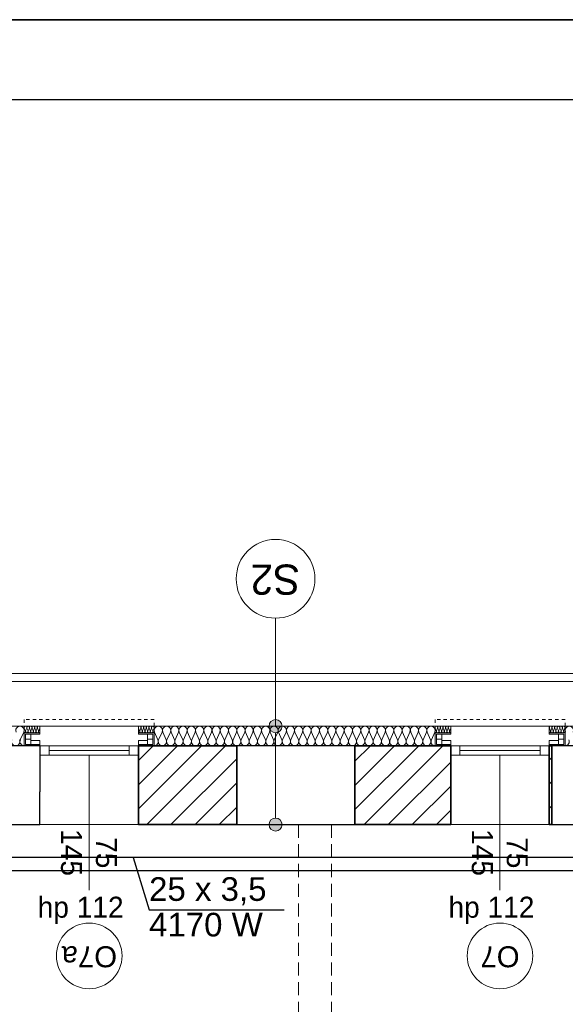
# Model space of a CAD drawing. Header units: inches. Extents: x -515158 to -470211, y -1887 to 84268.
# Tile 69 of 102: x -483723 to -479566, y 42969 to 50469. Entities that reach past the tile are written whole.
import ezdxf
from ezdxf.lldxf.tags import DXFTag

# ---------------------------------------------------------------- set-up
doc = ezdxf.new("R2010")
doc.units = ezdxf.units.IN
doc.header["$MEASUREMENT"] = 0
doc.linetypes.add('Hidden Line', pattern=[50, 25, -25])
doc.linetypes.add('Krawędzie ukryte', pattern=[150, 100, -50])
for name, color, linetype, lineweight in [('#podkład', 252, 'Continuous', 9), ('Arch ocieplenie_Nr_Pióra__44', 252, 'Continuous', 9), ('Arch opisy okien_Nr_Pióra__9', 252, 'Continuous', 9), ('Arch opisy_Nr_Pióra__1', 252, 'Continuous', 25), ('Arch opisy_Nr_Pióra__21', 252, 'Continuous', 9), ('Arch opisy_Nr_Pióra__9', 252, 'Continuous', 9), ('Arch teren_Nr_Pióra__5', 252, 'Continuous', 13), ('Arch wykończenie_Nr_Pióra__3', 252, 'Continuous', 18), ('Arch wyposarzenie_Nr_Pióra__10', 252, 'Continuous', 18), ('Arch zmurowania_Nr_Pióra__21', 252, 'Continuous', 9), ('Arch zmurowania_Nr_Pióra__27', 252, 'Continuous', 35), ('INWENT. OKNA_Nr_Pióra__21', 252, 'Continuous', 9), ('INWENT. OKNA_Nr_Pióra__5', 252, 'Continuous', 13), ('INWENT.ŚCIANY_Nr_Pióra__1', 252, 'Continuous', 25), ('INWENT.ŚCIANY_Nr_Pióra__21', 252, 'Continuous', 9), ('Istniejące stropy_Nr_Pióra__5', 252, 'Continuous', 13)]:
    doc.layers.add(name, color=color, linetype=linetype, lineweight=lineweight)
doc.layers.add('_TABELA', color=7, linetype='Continuous')
for name, color, linetype, true_color in [('IS_Opisy_działek_Therm', 7, 'SOLID', 0x000000), ('IS_Powrót', 5, 'DASH', 0x0000ff), ('IS_Zasilanie', 1, 'SOLID', 0xff0000)]:
    doc.layers.add(name, color=color, linetype=linetype, true_color=true_color)
doc.styles.add('GENERATED_STYLE_10', font='arial.ttf')
doc.styles.add('GENERATED_STYLE_7', font='txt')
tags = doc.linetypes.add('DASH', pattern=[15, 10, -5]).pattern_tags.tags
tags[6:7] = [DXFTag(74, 4), DXFTag(75, 0), DXFTag(340, '0'), DXFTag(46, 0.0), DXFTag(50, 0.0), DXFTag(44, 0.0), DXFTag(45, 0.0)]
tags[4:5] = [DXFTag(74, 4), DXFTag(75, 0), DXFTag(340, '0'), DXFTag(46, 0.0), DXFTag(50, 0.0), DXFTag(44, 0.0), DXFTag(45, 0.0)]
tags = doc.linetypes.add('SOLID', pattern=[10, 10, 0]).pattern_tags.tags
tags[6:7] = [DXFTag(74, 4), DXFTag(75, 0), DXFTag(340, '0'), DXFTag(46, 0.0), DXFTag(50, 0.0), DXFTag(44, 0.0), DXFTag(45, 0.0)]
tags[4:5] = [DXFTag(74, 4), DXFTag(75, 0), DXFTag(340, '0'), DXFTag(46, 0.0), DXFTag(50, 0.0), DXFTag(44, 0.0), DXFTag(45, 0.0)]
pattern_1 = [(45, (0, 0), (-91.923878, 91.923878), [])]

# ---------------------------------------------------------------- blocks, each defined once
blk = doc.blocks.new('parter')
at = {"layer": 'Arch opisy_Nr_Pióra__21', "linetype": 'Continuous'}
for points in [[(-481723.3, 45087.6), (-481727.1, 45106.8), (-481737.9, 45123), (-481754.1, 45133.8), (-481773.3, 45137.6), (-481792.4, 45133.8), (-481808.6, 45123), (-481819.4, 45106.8), (-481823.3, 45087.6), (-481819.4, 45068.5), (-481808.6, 45052.3), (-481792.4, 45041.4), (-481773.3, 45037.6), (-481754.1, 45041.4), (-481737.9, 45052.3), (-481727.1, 45068.5)], [(-481723.3, 44337.6), (-481727.1, 44356.8), (-481737.9, 44373), (-481754.1, 44383.8), (-481773.3, 44387.6), (-481792.4, 44383.8), (-481808.6, 44373), (-481819.4, 44356.8), (-481823.3, 44337.6), (-481819.4, 44318.5), (-481808.6, 44302.3), (-481792.4, 44291.4), (-481773.3, 44287.6), (-481754.1, 44291.4), (-481737.9, 44302.3), (-481727.1, 44318.5)]]:
    blk.add_hatch(color=252, dxfattribs=at).paths.add_polyline_path(points, flags=0)
at = {"layer": 'Arch zmurowania_Nr_Pióra__21', "linetype": 'Continuous'}
h = blk.add_hatch(dxfattribs=at)
h.set_pattern_fill('Common_Brick', color=252, style=0, pattern_type=2)
h.set_pattern_definition(pattern_1)
h.paths.add_polyline_path([(-482818.3, 44337.6), (-482068.3, 44337.6), (-482068.3, 44937.6), (-482818.3, 44937.6)], flags=0)
h = blk.add_hatch(dxfattribs=at)
h.set_pattern_fill('Common_Brick', color=252, style=0, pattern_type=2)
h.set_pattern_definition(pattern_1)
h.paths.add_polyline_path([(-481168.3, 44337.6), (-480438.7, 44337.6), (-480438.7, 44937.6), (-481168.3, 44937.6)], flags=0)
h = blk.add_hatch(dxfattribs=at)
h.set_pattern_fill('Common_Brick', color=252, style=0, pattern_type=2)
h.set_pattern_definition(pattern_1)
h.paths.add_polyline_path([(-479688.7, 44337.6), (-479668.3, 44337.6), (-479668.3, 44937.6), (-479688.7, 44937.6)], flags=0)
at = {"layer": 'Arch ocieplenie_Nr_Pióra__44', "color": 252, "linetype": 'Continuous'}
for p, q in [((-483717.9, 44982.3), (-483691, 45042.9)), ((-483687.5, 45072.7), (-483679.2, 45052.5)), ((-483677.5, 45052.5), (-483669.2, 45072.7)), ((-483667.5, 45072.7), (-483659.2, 45052.5)), ((-483657.5, 45052.5), (-483649.2, 45072.7)), ((-483647.5, 45072.7), (-483639.2, 45052.5)), ((-483637.5, 45052.5), (-483629.2, 45072.7)), ((-483627.5, 45072.7), (-483619.2, 45052.5)), ((-483617.5, 45052.5), (-483609.2, 45072.7)), ((-483607.5, 45072.7), (-483599.2, 45052.5)), ((-483597.5, 45052.5), (-483589.2, 45072.7)), ((-483587.5, 45072.7), (-483579.2, 45052.5)), ((-483577.5, 45052.5), (-483569.2, 45072.7)), ((-482817.5, 45072.7), (-482809.2, 45052.5)), ((-482807.5, 45052.5), (-482799.2, 45072.7)), ((-482797.5, 45072.7), (-482789.2, 45052.5)), ((-482787.5, 45052.5), (-482779.2, 45072.7)), ((-482777.5, 45072.7), (-482769.2, 45052.5)), ((-482767.5, 45052.5), (-482759.2, 45072.7)), ((-482757.5, 45072.7), (-482749.2, 45052.5)), ((-482747.5, 45052.5), (-482739.2, 45072.7)), ((-482737.5, 45072.7), (-482729.2, 45052.5)), ((-482727.5, 45052.5), (-482719.2, 45072.7)), ((-482717.5, 45072.7), (-482709.2, 45052.5)), ((-482707.5, 45052.5), (-482699.2, 45072.7)), ((-482695.7, 45042.9), (-482669.5, 44982.3)), ((-482664.2, 44982.3), (-482638, 45042.9)), ((-482632.7, 45042.9), (-482606.5, 44982.3)), ((-482601.3, 44982.3), (-482575.1, 45042.9)), ((-482569.8, 45042.9), (-482543.6, 44982.3)), ((-482538.3, 44982.3), (-482512.1, 45042.9)), ((-482506.8, 45042.9), (-482480.6, 44982.3)), ((-482475.3, 44982.3), (-482449.2, 45042.9)), ((-482443.9, 45042.9), (-482417.7, 44982.3)), ((-482412.4, 44982.3), (-482386.2, 45042.9)), ((-482380.9, 45042.9), (-482354.7, 44982.3)), ((-482349.4, 44982.3), (-482323.2, 45042.9)), ((-482318, 45042.9), (-482291.8, 44982.3)), ((-482286.5, 44982.3), (-482260.3, 45042.9)), ((-482255, 45042.9), (-482228.8, 44982.3)), ((-482223.5, 44982.3), (-482197.3, 45042.9)), ((-482192.1, 45042.9), (-482165.9, 44982.3)), ((-482160.6, 44982.3), (-482134.4, 45042.9)), ((-482129.1, 45042.9), (-482102.9, 44982.3)), ((-482097.6, 44982.3), (-482071.4, 45042.9)), ((-482066.1, 45042.9), (-482040, 44982.3)), ((-482034.7, 44982.3), (-482008.5, 45042.9)), ((-482003.2, 45042.9), (-481977, 44982.3)), ((-481971.7, 44982.3), (-481945.5, 45042.9)), ((-481940.2, 45042.9), (-481914.1, 44982.3)), ((-481908.8, 44982.3), (-481882.6, 45042.9)), ((-481877.3, 45042.9), (-481851.1, 44982.3)), ((-481845.8, 44982.3), (-481819.6, 45042.9)), ((-481814.3, 45042.9), (-481788.1, 44982.3)), ((-481782.9, 44982.3), (-481756.7, 45042.9)), ((-481751.4, 45042.9), (-481725.2, 44982.3)), ((-481719.9, 44982.3), (-481693.7, 45042.9)), ((-481688.4, 45042.9), (-481662.2, 44982.3)), ((-481657, 44982.3), (-481630.8, 45042.9)), ((-481625.5, 45042.9), (-481599.3, 44982.3)), ((-481594, 44982.3), (-481567.8, 45042.9)), ((-481562.5, 45042.9), (-481536.3, 44982.3)), ((-481531, 44982.3), (-481504.9, 45042.9)), ((-481499.6, 45042.9), (-481473.4, 44982.3)), ((-481468.1, 44982.3), (-481441.9, 45042.9)), ((-481436.6, 45042.9), (-481410.4, 44982.3)), ((-481405.1, 44982.3), (-481378.9, 45042.9)), ((-481373.7, 45042.9), (-481347.5, 44982.3)), ((-481342.2, 44982.3), (-481316, 45042.9)), ((-481310.7, 45042.9), (-481284.5, 44982.3)), ((-481279.2, 44982.3), (-481253, 45042.9)), ((-481247.8, 45042.9), (-481221.6, 44982.3)), ((-481216.3, 44982.3), (-481190.1, 45042.9)), ((-481184.8, 45042.9), (-481158.6, 44982.3)), ((-481153.3, 44982.3), (-481127.1, 45042.9)), ((-481121.8, 45042.9), (-481095.7, 44982.3)), ((-481090.4, 44982.3), (-481064.2, 45042.9)), ((-481058.9, 45042.9), (-481032.7, 44982.3)), ((-481027.4, 44982.3), (-481001.2, 45042.9)), ((-480995.9, 45042.9), (-480969.8, 44982.3)), ((-480964.5, 44982.3), (-480938.3, 45042.9)), ((-480933, 45042.9), (-480906.8, 44982.3)), ((-480901.5, 44982.3), (-480875.3, 45042.9)), ((-480870, 45042.9), (-480843.8, 44982.3)), ((-480838.6, 44982.3), (-480812.4, 45042.9)), ((-480807.1, 45042.9), (-480780.9, 44982.3)), ((-480775.6, 44982.3), (-480749.4, 45042.9)), ((-480744.1, 45042.9), (-480717.9, 44982.3)), ((-480712.6, 44982.3), (-480686.5, 45042.9)), ((-480681.2, 45042.9), (-480655, 44982.3)), ((-480649.7, 44982.3), (-480623.5, 45042.9)), ((-480618.2, 45042.9), (-480592, 44982.3)), ((-480586.7, 44982.3), (-480560.6, 45042.9)), ((-480557.1, 45072.7), (-480548.7, 45052.5)), ((-480547.1, 45052.5), (-480538.7, 45072.7)), ((-480537.1, 45072.7), (-480528.7, 45052.5)), ((-480527.1, 45052.5), (-480518.7, 45072.7)), ((-480517.1, 45072.7), (-480508.7, 45052.5)), ((-480507.1, 45052.5), (-480498.7, 45072.7)), ((-480497.1, 45072.7), (-480488.7, 45052.5)), ((-480487.1, 45052.5), (-480478.7, 45072.7)), ((-480477.1, 45072.7), (-480468.7, 45052.5)), ((-480467.1, 45052.5), (-480458.7, 45072.7)), ((-480457.1, 45072.7), (-480448.7, 45052.5)), ((-480447.1, 45052.5), (-480438.7, 45072.7)), ((-479687.1, 45072.7), (-479678.7, 45052.5)), ((-479677.1, 45052.5), (-479668.7, 45072.7)), ((-479667.1, 45072.7), (-479658.7, 45052.5)), ((-479657.1, 45052.5), (-479648.7, 45072.7)), ((-479647.1, 45072.7), (-479638.7, 45052.5)), ((-479637.1, 45052.5), (-479628.7, 45072.7)), ((-479627.1, 45072.7), (-479618.7, 45052.5)), ((-479617.1, 45052.5), (-479608.7, 45072.7)), ((-479607.1, 45072.7), (-479598.7, 45052.5)), ((-479597.1, 45052.5), (-479588.7, 45072.7)), ((-479587.1, 45072.7), (-479578.7, 45052.5)), ((-479577.1, 45052.5), (-479568.7, 45072.7))]:
    blk.add_line(p, q, dxfattribs=at)
for centre, major_axis, ratio, start_param, end_param in [((-483720.6, 45055.7), (32.3, 0), 0.987924, 5.870392, 9.837571), ((-483678.3, 45077), (0, 10.6), 0.94039, 4.299595, 8.266775), ((-483658.3, 45077), (0, 10.6), 0.94039, 4.299595, 8.266775), ((-483638.3, 45077), (0, 10.6), 0.94039, 4.299595, 8.266775), ((-483618.3, 45077), (0, 10.6), 0.94039, 4.299595, 8.266775), ((-483598.3, 45077), (0, 10.6), 0.94039, 4.299595, 8.266775), ((-483578.3, 45077), (0, 10.6), 0.94039, 4.299595, 8.266775), ((-482808.3, 45077), (0, 10.6), 0.94039, 4.299595, 8.266775), ((-482788.3, 45077), (0, 10.6), 0.94039, 4.299595, 8.266775), ((-482768.3, 45077), (0, 10.6), 0.94039, 4.299595, 8.266775), ((-482748.3, 45077), (0, 10.6), 0.94039, 4.299595, 8.266775), ((-482728.3, 45077), (0, 10.6), 0.94039, 4.299595, 8.266775), ((-482708.3, 45077), (0, 10.6), 0.94039, 4.299595, 8.266775), ((-482666.8, 45055.7), (0, 31.9), 0.986677, 4.299595, 8.266775), ((-482603.9, 45055.7), (0, 31.9), 0.986677, 4.299595, 8.266775), ((-482540.9, 45055.7), (0, 31.9), 0.986677, 4.299595, 8.266775), ((-482478, 45055.7), (0, 31.9), 0.986677, 4.299595, 8.266775), ((-482415, 45055.7), (0, 31.9), 0.986677, 4.299595, 8.266775), ((-482352.1, 45055.7), (0, 31.9), 0.986677, 4.299595, 8.266775), ((-482289.1, 45055.7), (0, 31.9), 0.986677, 4.299595, 8.266775), ((-482226.2, 45055.7), (0, 31.9), 0.986677, 4.299595, 8.266775), ((-482163.2, 45055.7), (0, 31.9), 0.986677, 4.299595, 8.266775), ((-482100.3, 45055.7), (0, 31.9), 0.986677, 4.299595, 8.266775), ((-482037.3, 45055.7), (0, 31.9), 0.986677, 4.299595, 8.266775), ((-481974.4, 45055.7), (0, 31.9), 0.986677, 4.299595, 8.266775), ((-481911.4, 45055.7), (0, 31.9), 0.986677, 4.299595, 8.266775), ((-481848.5, 45055.7), (0, 31.9), 0.986677, 4.299595, 8.266775), ((-481785.5, 45055.7), (0, 31.9), 0.986677, 4.299595, 8.266775), ((-481722.5, 45055.7), (0, 31.9), 0.986677, 4.299595, 8.266775), ((-481659.6, 45055.7), (0, 31.9), 0.986677, 4.299595, 8.266775), ((-481596.6, 45055.7), (0, 31.9), 0.986677, 4.299595, 8.266775), ((-481533.7, 45055.7), (0, 31.9), 0.986677, 4.299595, 8.266775), ((-481470.7, 45055.7), (0, 31.9), 0.986677, 4.299595, 8.266775), ((-481407.8, 45055.7), (0, 31.9), 0.986677, 4.299595, 8.266775), ((-481344.8, 45055.7), (0, 31.9), 0.986677, 4.299595, 8.266775), ((-481281.9, 45055.7), (0, 31.9), 0.986677, 4.299595, 8.266775), ((-481218.9, 45055.7), (0, 31.9), 0.986677, 4.299595, 8.266775), ((-481156, 45055.7), (0, 31.9), 0.986677, 4.299595, 8.266775), ((-481093, 45055.7), (0, 31.9), 0.986677, 4.299595, 8.266775), ((-481030.1, 45055.7), (0, 31.9), 0.986677, 4.299595, 8.266775), ((-480967.1, 45055.7), (0, 31.9), 0.986677, 4.299595, 8.266775), ((-480904.2, 45055.7), (0, 31.9), 0.986677, 4.299595, 8.266775), ((-480841.2, 45055.7), (0, 31.9), 0.986677, 4.299595, 8.266775), ((-480778.2, 45055.7), (0, 31.9), 0.986677, 4.299595, 8.266775), ((-480715.3, 45055.7), (0, 31.9), 0.986677, 4.299595, 8.266775), ((-480652.3, 45055.7), (0, 31.9), 0.986677, 4.299595, 8.266775), ((-480589.4, 45055.7), (0, 31.9), 0.986677, 4.299595, 8.266775), ((-480547.9, 45077), (0, 10.6), 0.94039, 4.299595, 8.266775), ((-480527.9, 45077), (0, 10.6), 0.94039, 4.299595, 8.266775), ((-480507.9, 45077), (0, 10.6), 0.94039, 4.299595, 8.266775), ((-480487.9, 45077), (0, 10.6), 0.94039, 4.299595, 8.266775), ((-480467.9, 45077), (0, 10.6), 0.94039, 4.299595, 8.266775), ((-480447.9, 45077), (0, 10.6), 0.94039, 4.299595, 8.266775), ((-479677.9, 45077), (0, 10.6), 0.94039, 4.299595, 8.266775), ((-479657.9, 45077), (0, 10.6), 0.94039, 4.299595, 8.266775), ((-479637.9, 45077), (0, 10.6), 0.94039, 4.299595, 8.266775), ((-479617.9, 45077), (0, 10.6), 0.94039, 4.299595, 8.266775), ((-479597.9, 45077), (0, 10.6), 0.94039, 4.299595, 8.266775), ((-479577.9, 45077), (0, 10.6), 0.94039, 4.299595, 8.266775), ((-479535.8, 45055.7), (32.1, 0), 0.993594, 5.870392, 9.837571), ((-483688.3, 45048.3), (0, 10.6), 0.94039, 3.141593, 5.125182), ((-483668.3, 45048.3), (0, 10.6), 0.94039, 1.158004, 5.125183), ((-483648.3, 45048.3), (0, 10.6), 0.94039, 1.158004, 5.125183), ((-483628.3, 45048.3), (0, 10.6), 0.94039, 1.158004, 5.125183), ((-483608.3, 45048.3), (0, 10.6), 0.94039, 1.158004, 5.125183), ((-483588.3, 45048.3), (0, 10.6), 0.94039, 1.158004, 5.125183), ((-483568.3, 45048.3), (0, 10.6), 0.94039, 1.158004, 3.141593), ((-482818.3, 45048.3), (0, 10.6), 0.94039, 3.141593, 5.125182), ((-482798.3, 45048.3), (0, 10.6), 0.94039, 1.158004, 5.125183), ((-482778.3, 45048.3), (0, 10.6), 0.94039, 1.158004, 5.125183), ((-482758.3, 45048.3), (0, 10.6), 0.94039, 1.158004, 5.125183), ((-482738.3, 45048.3), (0, 10.6), 0.94039, 1.158004, 5.125183), ((-482718.3, 45048.3), (0, 10.6), 0.94039, 1.158004, 5.125183), ((-482698.3, 45048.3), (0, 10.6), 0.94039, 1.158004, 3.141593), ((-480557.9, 45048.3), (0, 10.6), 0.94039, 3.141593, 5.125182), ((-480537.9, 45048.3), (0, 10.6), 0.94039, 1.158004, 5.125183), ((-480517.9, 45048.3), (0, 10.6), 0.94039, 1.158004, 5.125183), ((-480497.9, 45048.3), (0, 10.6), 0.94039, 1.158004, 5.125183), ((-480477.9, 45048.3), (0, 10.6), 0.94039, 1.158004, 5.125183), ((-480457.9, 45048.3), (0, 10.6), 0.94039, 1.158004, 5.125183), ((-480437.9, 45048.3), (0, 10.6), 0.94039, 1.158004, 3.141593), ((-479687.9, 45048.3), (0, 10.6), 0.94039, 3.141593, 5.125182), ((-479667.9, 45048.3), (0, 10.6), 0.94039, 1.158004, 5.125183), ((-479647.9, 45048.3), (0, 10.6), 0.94039, 1.158004, 5.125183), ((-479627.9, 45048.3), (0, 10.6), 0.94039, 1.158004, 5.125183), ((-479607.9, 45048.3), (0, 10.6), 0.94039, 1.158004, 5.125183), ((-479587.9, 45048.3), (0, 10.6), 0.94039, 1.158004, 5.125183), ((-479567.9, 45048.3), (0, 10.6), 0.94039, 1.158004, 3.141593), ((-483752.9, 44969.5), (32.3, 0), 0.987924, 2.7288, 6.695979), ((-483688.3, 44969.5), (32.3, 0), 0.987924, 2.7288, 4.712389), ((-482698.3, 44969.5), (0, 31.9), 0.986677, 3.141593, 5.125182), ((-482635.4, 44969.5), (0, 31.9), 0.986677, 1.158004, 5.125183), ((-482572.4, 44969.5), (0, 31.9), 0.986677, 1.158004, 5.125183), ((-482509.5, 44969.5), (0, 31.9), 0.986677, 1.158004, 5.125183), ((-482446.5, 44969.5), (0, 31.9), 0.986677, 1.158004, 5.125183), ((-482383.6, 44969.5), (0, 31.9), 0.986677, 1.158004, 5.125183), ((-482320.6, 44969.5), (0, 31.9), 0.986677, 1.158004, 5.125183), ((-482257.7, 44969.5), (0, 31.9), 0.986677, 1.158004, 5.125183), ((-482194.7, 44969.5), (0, 31.9), 0.986677, 1.158004, 5.125183), ((-482131.7, 44969.5), (0, 31.9), 0.986677, 1.158004, 5.125183), ((-482068.8, 44969.5), (0, 31.9), 0.986677, 1.158004, 5.125183), ((-482005.8, 44969.5), (0, 31.9), 0.986677, 1.158004, 5.125183), ((-481942.9, 44969.5), (0, 31.9), 0.986677, 1.158004, 5.125183), ((-481879.9, 44969.5), (0, 31.9), 0.986677, 1.158004, 5.125183), ((-481817, 44969.5), (0, 31.9), 0.986677, 1.158004, 5.125183), ((-481754, 44969.5), (0, 31.9), 0.986677, 1.158004, 5.125183), ((-481691.1, 44969.5), (0, 31.9), 0.986677, 1.158004, 5.125183), ((-481628.1, 44969.5), (0, 31.9), 0.986677, 1.158004, 5.125183), ((-481565.2, 44969.5), (0, 31.9), 0.986677, 1.158004, 5.125183), ((-481502.2, 44969.5), (0, 31.9), 0.986677, 1.158004, 5.125183), ((-481439.3, 44969.5), (0, 31.9), 0.986677, 1.158004, 5.125183), ((-481376.3, 44969.5), (0, 31.9), 0.986677, 1.158004, 5.125183), ((-481313.4, 44969.5), (0, 31.9), 0.986677, 1.158004, 5.125183), ((-481250.4, 44969.5), (0, 31.9), 0.986677, 1.158004, 5.125183), ((-481187.4, 44969.5), (0, 31.9), 0.986677, 1.158004, 5.125183), ((-481124.5, 44969.5), (0, 31.9), 0.986677, 1.158004, 5.125183), ((-481061.5, 44969.5), (0, 31.9), 0.986677, 1.158004, 5.125183), ((-480998.6, 44969.5), (0, 31.9), 0.986677, 1.158004, 5.125183), ((-480935.6, 44969.5), (0, 31.9), 0.986677, 1.158004, 5.125183), ((-480872.7, 44969.5), (0, 31.9), 0.986677, 1.158004, 5.125183), ((-480809.7, 44969.5), (0, 31.9), 0.986677, 1.158004, 5.125183), ((-480746.8, 44969.5), (0, 31.9), 0.986677, 1.158004, 5.125183), ((-480683.8, 44969.5), (0, 31.9), 0.986677, 1.158004, 5.125183), ((-480620.9, 44969.5), (0, 31.9), 0.986677, 1.158004, 5.125183), ((-480557.9, 44969.5), (0, 31.9), 0.986677, 1.158004, 3.141593), ((-479567.9, 44969.5), (32.1, 0), 0.993594, 4.712389, 6.695979)]:
    blk.add_ellipse(centre, major_axis=major_axis, ratio=ratio, start_param=start_param, end_param=end_param, dxfattribs=at)
at = {"layer": 'Arch opisy_Nr_Pióra__21', "color": 252, "linetype": 'Continuous'}
for p, q in [((-481773.3, 45087.6), (-481773.3, 45910.2)), ((-481773.3, 44387.6), (-481773.3, 45037.6))]:
    blk.add_line(p, q, dxfattribs=at)
for centre, radius in [((-481773.3, 46210.2), 300), ((-481773.3, 45087.6), 50), ((-481773.3, 44337.6), 50)]:
    blk.add_circle(centre, radius, dxfattribs=at)
at = {"layer": 'Arch opisy_Nr_Pióra__9', "color": 252, "linetype": 'Continuous'}
for centre in [(-483193.3, 43337.6), (-480063.7, 43337.6)]:
    blk.add_circle(centre, 250, dxfattribs=at)
at = {"layer": 'Arch teren_Nr_Pióra__5', "color": 252, "linetype": 'Continuous'}
for p, q in [((-488363.3, 45487.6), (-471473.3, 45487.6)), ((-488363.3, 45427.6), (-471533.3, 45427.6))]:
    blk.add_line(p, q, dxfattribs=at)
at = {"layer": 'Arch wykończenie_Nr_Pióra__3', "color": 252, "linetype": 'Continuous'}
for p, q in [((-485358.3, 45087.6), (-483568.3, 45087.6)), ((-483568.3, 45037.6), (-483568.3, 45087.6)), ((-482818.3, 45037.6), (-482818.3, 45087.6)), ((-482818.3, 45087.6), (-480437.9, 45087.6)), ((-480437.9, 45037.6), (-480437.9, 45087.6)), ((-479687.9, 45037.6), (-479687.9, 45087.6)), ((-479687.9, 45087.6), (-477778.3, 45087.6))]:
    blk.add_line(p, q, dxfattribs=at)
at = {"layer": 'Arch wyposarzenie_Nr_Pióra__10', "color": 252, "linetype": 'Hidden Line'}
for p, q in [((-483688.3, 45137.6), (-483688.3, 44937.6)), ((-482698.3, 45137.6), (-483688.3, 45137.6)), ((-482698.3, 44937.6), (-482698.3, 45137.6)), ((-480557.9, 45137.6), (-480557.9, 44937.6)), ((-479567.9, 45137.6), (-480557.9, 45137.6)), ((-479567.9, 44937.6), (-479567.9, 45137.6))]:
    blk.add_line(p, q, dxfattribs=at)
at = {"layer": 'Arch wyposarzenie_Nr_Pióra__10', "color": 252, "linetype": 'Continuous'}
for p, q in [((-483688.3, 45037.6), (-483568.3, 45037.6)), ((-483688.3, 44937.6), (-483688.3, 45037.6)), ((-483678.3, 44947.6), (-483678.3, 45027.6)), ((-483678.3, 45027.6), (-483568.3, 45027.6)), ((-483638.3, 44947.6), (-483638.3, 45027.6)), ((-483568.3, 45037.6), (-483568.3, 45027.6)), ((-482818.3, 45037.6), (-482818.3, 45027.6)), ((-482698.3, 45037.6), (-482818.3, 45037.6)), ((-482708.3, 45027.6), (-482818.3, 45027.6)), ((-482748.3, 44947.6), (-482748.3, 45027.6)), ((-482708.3, 44947.6), (-482708.3, 45027.6)), ((-482698.3, 44937.6), (-482698.3, 45037.6)), ((-480557.9, 45037.6), (-480437.9, 45037.6)), ((-480557.9, 44937.6), (-480557.9, 45037.6)), ((-480547.9, 44947.6), (-480547.9, 45027.6)), ((-480547.9, 45027.6), (-480437.9, 45027.6)), ((-480507.9, 44947.6), (-480507.9, 45027.6)), ((-480437.9, 45037.6), (-480437.9, 45027.6)), ((-479687.9, 45037.6), (-479687.9, 45027.6)), ((-479567.9, 45037.6), (-479687.9, 45037.6)), ((-479577.9, 45027.6), (-479687.9, 45027.6)), ((-479617.9, 44947.6), (-479617.9, 45027.6)), ((-479577.9, 44947.6), (-479577.9, 45027.6)), ((-479567.9, 44937.6), (-479567.9, 45037.6)), ((-483568.3, 44937.6), (-483688.3, 44937.6)), ((-483638.3, 44987.6), (-483678.3, 44987.6)), ((-483568.3, 44947.6), (-483678.3, 44947.6)), ((-483568.1, 44977.6), (-483638.3, 44977.6)), ((-483568.3, 44947.6), (-483568.3, 44937.6)), ((-483568.1, 44947.6), (-483568.1, 44977.6)), ((-482818.6, 44977.6), (-482748.3, 44977.6)), ((-482818.6, 44947.6), (-482818.6, 44977.6)), ((-482818.3, 44947.6), (-482818.3, 44937.6)), ((-482818.3, 44947.6), (-482708.3, 44947.6)), ((-482818.3, 44937.6), (-482698.3, 44937.6)), ((-482748.3, 44987.6), (-482708.3, 44987.6)), ((-480437.9, 44937.6), (-480557.9, 44937.6)), ((-480507.9, 44987.6), (-480547.9, 44987.6)), ((-480437.9, 44947.6), (-480547.9, 44947.6)), ((-480437.6, 44977.6), (-480507.9, 44977.6)), ((-480437.9, 44947.6), (-480437.9, 44937.6)), ((-480437.6, 44947.6), (-480437.6, 44977.6)), ((-479688.2, 44977.6), (-479617.9, 44977.6)), ((-479688.2, 44947.6), (-479688.2, 44977.6)), ((-479687.9, 44947.6), (-479687.9, 44937.6)), ((-479687.9, 44947.6), (-479577.9, 44947.6)), ((-479687.9, 44937.6), (-479567.9, 44937.6)), ((-479617.9, 44987.6), (-479577.9, 44987.6))]:
    blk.add_line(p, q, dxfattribs=at)
at = {"layer": 'Arch zmurowania_Nr_Pióra__27', "color": 252, "linetype": 'Continuous'}
for p, q in [((-482818.3, 44937.6), (-482818.3, 44337.6)), ((-482068.3, 44937.6), (-482818.3, 44937.6)), ((-482068.3, 44337.6), (-482068.3, 44937.6)), ((-481168.3, 44937.6), (-481168.3, 44337.6)), ((-480438.7, 44937.6), (-481168.3, 44937.6)), ((-480438.7, 44337.6), (-480438.7, 44937.6)), ((-479688.7, 44937.6), (-479688.7, 44337.6)), ((-479668.3, 44937.6), (-479688.7, 44937.6)), ((-479668.3, 44337.6), (-479668.3, 44937.6)), ((-482818.3, 44337.6), (-482068.3, 44337.6)), ((-481168.3, 44337.6), (-480438.7, 44337.6)), ((-479688.7, 44337.6), (-479668.3, 44337.6))]:
    blk.add_line(p, q, dxfattribs=at)
at = {"layer": 'INWENT. OKNA_Nr_Pióra__5', "color": 252, "linetype": 'Continuous'}
for p, q in [((-483568.3, 44937.6), (-482818.3, 44937.6)), ((-483498.3, 44937.6), (-483498.3, 44867.6)), ((-482888.3, 44937.6), (-482888.3, 44867.6)), ((-480438.7, 44937.6), (-479688.7, 44937.6)), ((-480368.7, 44937.6), (-480368.7, 44867.6)), ((-479758.7, 44937.6), (-479758.7, 44867.6)), ((-483568.3, 44867.6), (-482818.3, 44867.6)), ((-482888.3, 44902.6), (-483498.3, 44902.6)), ((-483193.3, 44867.6), (-483193.3, 43837.6)), ((-480438.7, 44867.6), (-479688.7, 44867.6)), ((-479758.7, 44902.6), (-480368.7, 44902.6)), ((-480063.7, 44867.6), (-480063.7, 43837.6))]:
    blk.add_line(p, q, dxfattribs=at)
at = {"layer": 'INWENT.ŚCIANY_Nr_Pióra__1', "color": 252, "linetype": 'Continuous'}
for p, q in [((-483568.3, 44937.6), (-485343.3, 44937.6)), ((-483568.3, 44937.6), (-483568.3, 44587.6)), ((-482068.3, 44937.6), (-482068.3, 44587.6)), ((-481168.3, 44937.6), (-482068.3, 44937.6)), ((-481168.3, 44937.6), (-481168.3, 44587.6)), ((-479668.3, 44937.6), (-479668.3, 44587.6)), ((-477778.3, 44937.6), (-479668.3, 44937.6)), ((-483568.3, 44337.6), (-483568.3, 44587.6)), ((-482068.3, 44337.6), (-482068.3, 44587.6)), ((-481168.3, 44337.6), (-481168.3, 44587.6)), ((-479668.3, 44337.6), (-479668.3, 44587.6)), ((-485358.3, 44337.6), (-483568.3, 44337.6)), ((-482068.3, 44337.6), (-481168.3, 44337.6)), ((-479668.3, 44337.6), (-477778.3, 44337.6))]:
    blk.add_line(p, q, dxfattribs=at)
at = {"layer": 'INWENT.ŚCIANY_Nr_Pióra__21', "color": 252, "linetype": 'Continuous'}
for p, q in [((-483568.3, 45087.6), (-482818.3, 45087.6)), ((-480437.9, 45087.6), (-479687.9, 45087.6)), ((-483568.3, 44337.6), (-482068.3, 44337.6)), ((-481168.3, 44337.6), (-479668.3, 44337.6))]:
    blk.add_line(p, q, dxfattribs=at)
at = {"layer": 'Istniejące stropy_Nr_Pióra__5', "color": 252, "linetype": 'Krawędzie ukryte'}
for p, q in [((-481598.3, 44337.6), (-481598.3, 39017.6)), ((-481348.3, 44337.6), (-481348.3, 39017.6))]:
    blk.add_line(p, q, dxfattribs=at)
at = {"layer": 'Arch opisy okien_Nr_Pióra__9', "color": 252, "linetype": 'Continuous', "style": 'GENERATED_STYLE_10'}
for s, p in [('O7a', (-482981.2, 43411)), ('O7', (-479914.8, 43411))]:
    blk.add_text(s, height=160, rotation=180, dxfattribs=at).set_placement(p)
at = {"layer": 'Arch opisy_Nr_Pióra__1', "color": 252, "linetype": 'Continuous', "style": 'GENERATED_STYLE_7'}
blk.add_text('S2', height=230, rotation=180, dxfattribs=at).set_placement((-481587.1, 46318.8))
at = {"layer": 'INWENT. OKNA_Nr_Pióra__21', "color": 252, "linetype": 'Continuous', "style": 'GENERATED_STYLE_7'}
for s, p in [('145', (-483407.8, 44303.1)), ('145', (-480278.1, 44303.1)), ('75', (-483141.6, 44242.2)), ('75', (-480011.9, 44242.2))]:
    blk.add_text(s, height=160, rotation=270, dxfattribs=at).set_placement(p)
for p in [(-483585.7, 43628.3), (-480456.1, 43628.3)]:
    blk.add_text('hp 112', height=160, dxfattribs=at).set_placement(p)

msp = doc.modelspace()

# ---------------------------------------------------------------- linework, layer by layer
at = {"layer": '_TABELA', "color": 7}
msp.add_lwpolyline([(-512477.4, 50468.9), (-470477.4, 50468.9), (-512477.4, 50468.9), (-512477.4, 20768.9), (-470477.4, 20768.9), (-470477.4, 50468.9)], dxfattribs=at)
msp.add_lwpolyline([(-471077.4, 49858.9), (-509977.4, 49858.9), (-509977.4, 21378.9), (-471077.4, 21378.9)], close=True, dxfattribs=at)
at = {"layer": 'IS_Opisy_działek_Therm', "ltscale": 10}
for p, q in [((-482859.1, 44086.5), (-482737.1, 43687.2)), ((-482737.1, 43687.2), (-481707.1, 43687.2))]:
    msp.add_line(p, q, dxfattribs=at)
at = {"layer": 'IS_Powrót', "color": 5, "ltscale": 10}
msp.add_line((-476068.5, 43986.5), (-485703.9, 43986.5), dxfattribs=at)
at = {"layer": 'IS_Zasilanie', "color": 1, "ltscale": 10}
msp.add_line((-476168.5, 44086.5), (-485803.9, 44086.5), dxfattribs=at)

# ---------------------------------------------------------------- block references
at = {"layer": '#podkład'}
msp.add_blockref('parter', (0, 0), dxfattribs=at)

# ---------------------------------------------------------------- texts
at = {"layer": 'IS_Opisy_działek_Therm', "ltscale": 10, "char_height": 180}
for s, insert, attachment_point in [('\\fArial|b0|i0;25 x 3,5', (-482737.1, 43723.2), 7), ('\\fArial|b0|i0;4170 W', (-482737.1, 43665.6), 1), ('\\fArial|b0|i0;', (-481767.1, 43723.2), 7), ('\\fArial|b0|i0;', (-481757.1, 43665.6), 1), ('\\fArial|b0|i0;', (-481697.1, 43573.2), 7), ('\\fArial|b0|i0;', (-481697.1, 43573.2), 7)]:
    msp.add_mtext(s, dxfattribs=dict(at, insert=insert, attachment_point=attachment_point))

doc.saveas('drawing.dxf')
